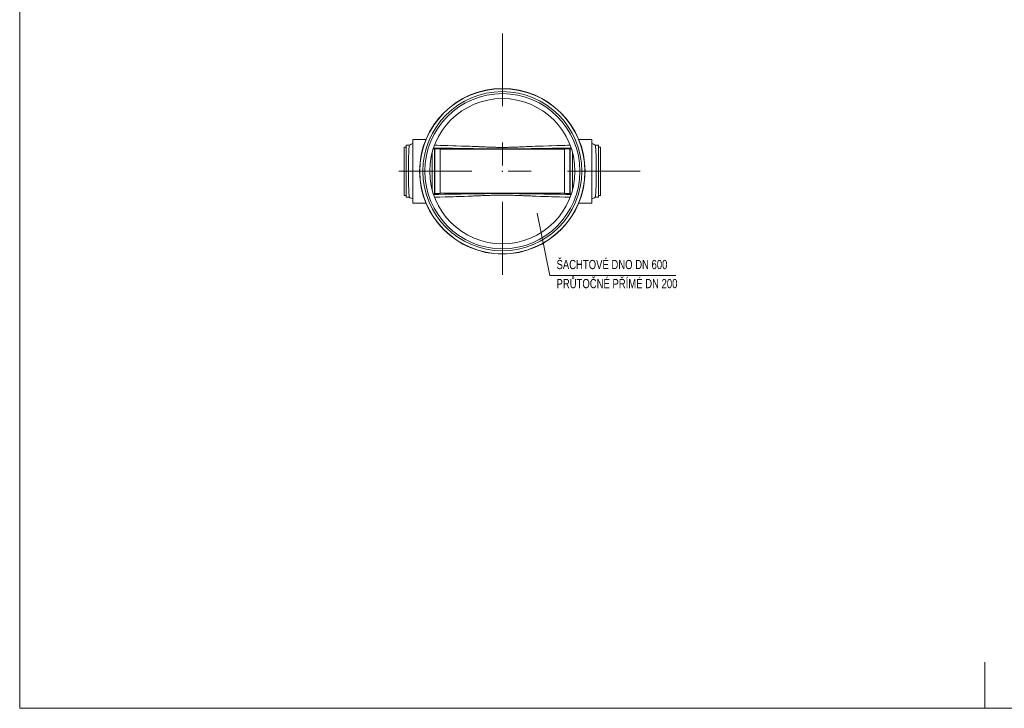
# Model space of a CAD drawing. Header units: metres. Extents: x -236.28 to -227.88, y -12.13 to -6.19.
# Tile 1 of 4: x -236.28 to -231.99, y -12.13 to -9.13. Entities that reach past the tile are written whole.
import ezdxf

# ---------------------------------------------------------------- set-up
doc = ezdxf.new("R2010")
doc.units = ezdxf.units.M
doc.header["$MEASUREMENT"] = 0
doc.linetypes.add('DGN Style 4', pattern=[0.633284, 0.316444, -0.158222, 0.000395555, -0.158222])
for name, color, linetype, lineweight in [('BOTTOM', 7, 'Continuous', 0), ('FLOOR', 7, 'Continuous', 0), ('KOTY', 7, 'Continuous', 0), ('RÁMEČEK', 7, 'Continuous', 0)]:
    doc.layers.add(name, color=color, linetype=linetype, lineweight=lineweight)
doc.styles.get("Standard").update_dxf_attribs({"font": 'txt.shx'})

msp = doc.modelspace()

# ---------------------------------------------------------------- linework, layer by layer
at = {"layer": 'BOTTOM', "linetype": 'DGN Style 4'}
for p, q in [((-234.1774, -9.1908), (-234.1774, -10.3898)), ((-233.5779, -9.7903), (-234.7769, -9.7903))]:
    msp.add_line(p, q, dxfattribs=at)
at = {"layer": 'FLOOR', "ltscale": 0.001}
for p, q in [((-234.5955, -9.6771), (-234.5964, -9.6849)), ((-234.5812, -9.6771), (-234.5955, -9.6771)), ((-234.5955, -9.6771), (-234.5955, -9.9035)), ((-234.5098, -9.6522), (-234.5667, -9.6522)), ((-234.5667, -9.9284), (-234.5667, -9.6522)), ((-233.7881, -9.6522), (-233.8449, -9.6522)), ((-233.7881, -9.6522), (-233.7881, -9.9284)), ((-233.7592, -9.6771), (-233.7736, -9.6771)), ((-233.7583, -9.6849), (-233.7592, -9.6771)), ((-233.7592, -9.9035), (-233.7592, -9.6771)), ((-234.5964, -9.6849), (-234.6044, -9.6849)), ((-234.6044, -9.6849), (-234.6044, -9.8957)), ((-234.5964, -9.6849), (-234.5964, -9.8957)), ((-234.4823, -9.8733), (-234.4823, -9.7073)), ((-234.4723, -9.6925), (-234.4723, -9.8881)), ((-234.4707, -9.6931), (-234.4707, -9.8875)), ((-234.4474, -9.6937), (-234.4474, -9.8868)), ((-233.9074, -9.6948), (-234.4474, -9.6948)), ((-233.9074, -9.8868), (-233.9074, -9.6937)), ((-233.8841, -9.8875), (-233.8841, -9.6931)), ((-233.8825, -9.8881), (-233.8825, -9.6925)), ((-233.8725, -9.7073), (-233.8725, -9.8733)), ((-233.7504, -9.6849), (-233.7583, -9.6849)), ((-233.7583, -9.8957), (-233.7583, -9.6849)), ((-233.7504, -9.8957), (-233.7504, -9.6849)), ((-234.1774, -9.7903), (-234.1799, -9.7903)), ((-234.1774, -9.7903), (-234.1774, -9.7878)), ((-234.1774, -9.7903), (-234.1774, -9.7928)), ((-234.1774, -9.7903), (-234.1749, -9.7903)), ((-234.6044, -9.8957), (-234.5964, -9.8957)), ((-234.5964, -9.8957), (-234.5955, -9.9035)), ((-233.9074, -9.8857), (-234.4474, -9.8857)), ((-233.7592, -9.9035), (-233.7583, -9.8957)), ((-233.7583, -9.8957), (-233.7504, -9.8957)), ((-234.5955, -9.9035), (-234.5812, -9.9035)), ((-234.5667, -9.9284), (-234.5098, -9.9284)), ((-233.8449, -9.9284), (-233.7881, -9.9284)), ((-233.7736, -9.9035), (-233.7592, -9.9035))]:
    msp.add_line(p, q, dxfattribs=at)
at = {"layer": 'FLOOR', "ltscale": 0.001, "flags": 128}
for points in [[(-234.5813, -9.6772), (-234.5814, -9.6773), (-234.5816, -9.6775), (-234.582, -9.6786), (-234.5824, -9.6806), (-234.5829, -9.6835), (-234.5832, -9.687), (-234.5836, -9.6913), (-234.584, -9.6963), (-234.5843, -9.702), (-234.5846, -9.7083), (-234.5849, -9.7152), (-234.5851, -9.7226), (-234.5854, -9.7306), (-234.5856, -9.7389), (-234.5857, -9.7475), (-234.5859, -9.7566), (-234.586, -9.7658), (-234.5861, -9.7752), (-234.5861, -9.7846), (-234.5861, -9.7943), (-234.5861, -9.8038), (-234.586, -9.8132), (-234.5859, -9.8224), (-234.5858, -9.8315), (-234.5856, -9.8402), (-234.5854, -9.8486), (-234.5852, -9.8565), (-234.5849, -9.8641), (-234.5847, -9.8711), (-234.5844, -9.8774), (-234.584, -9.8832), (-234.5837, -9.8884), (-234.5833, -9.8928), (-234.5829, -9.8965), (-234.5825, -9.8994), (-234.5821, -9.9016), (-234.5817, -9.903), (-234.5814, -9.9033), (-234.5813, -9.9034)], [(-233.8823, -9.6773), (-233.8939, -9.6776), (-233.9055, -9.6779), (-233.9288, -9.6785), (-233.9405, -9.6788), (-233.964, -9.6795), (-233.9757, -9.6799), (-233.9994, -9.6807), (-234.0113, -9.6811), (-234.0293, -9.6817), (-234.0353, -9.6819), (-234.0474, -9.6824), (-234.0535, -9.6826), (-234.0658, -9.6831), (-234.072, -9.6834), (-234.0813, -9.6837), (-234.0845, -9.6839), (-234.0908, -9.6841), (-234.0939, -9.6843), (-234.1034, -9.6847), (-234.1099, -9.6849), (-234.1228, -9.6855), (-234.1294, -9.6857), (-234.1395, -9.686), (-234.1428, -9.6861), (-234.148, -9.6863), (-234.1497, -9.6863), (-234.1531, -9.6864), (-234.1549, -9.6864), (-234.1601, -9.6865), (-234.1635, -9.6866), (-234.1705, -9.6867), (-234.1739, -9.6867), (-234.1809, -9.6867), (-234.1843, -9.6867), (-234.1912, -9.6866), (-234.1947, -9.6865), (-234.1999, -9.6864), (-234.2016, -9.6864), (-234.2051, -9.6863), (-234.2068, -9.6863), (-234.2119, -9.6861), (-234.2153, -9.686), (-234.2254, -9.6857), (-234.2319, -9.6855), (-234.2449, -9.6849), (-234.2513, -9.6847), (-234.2639, -9.6841), (-234.2702, -9.6839), (-234.2795, -9.6835), (-234.2826, -9.6834), (-234.2888, -9.6831), (-234.2919, -9.683), (-234.3011, -9.6826), (-234.3072, -9.6824), (-234.3193, -9.6819), (-234.3253, -9.6817), (-234.3433, -9.6811), (-234.3552, -9.6807), (-234.3789, -9.6799), (-234.3907, -9.6795), (-234.4142, -9.6788), (-234.4259, -9.6785), (-234.4492, -9.6779), (-234.4609, -9.6776), (-234.4725, -9.6773)], [(-233.7734, -9.9033), (-233.7733, -9.9033), (-233.7731, -9.9031), (-233.7727, -9.9019), (-233.7723, -9.8999), (-233.7719, -9.8971), (-233.7715, -9.8935), (-233.7711, -9.8892), (-233.7708, -9.8842), (-233.7704, -9.8785), (-233.7701, -9.8722), (-233.7699, -9.8654), (-233.7696, -9.8579), (-233.7694, -9.85), (-233.7692, -9.8417), (-233.769, -9.833), (-233.7689, -9.824), (-233.7688, -9.8148), (-233.7687, -9.8054), (-233.7687, -9.7959), (-233.7687, -9.7863), (-233.7687, -9.7768), (-233.7688, -9.7674), (-233.7688, -9.7582), (-233.769, -9.7491), (-233.7691, -9.7403), (-233.7693, -9.732), (-233.7696, -9.724), (-233.7698, -9.7165), (-233.7701, -9.7095), (-233.7704, -9.7031), (-233.7707, -9.6974), (-233.7711, -9.6922), (-233.7714, -9.6878), (-233.7718, -9.6841), (-233.7722, -9.6811), (-233.7726, -9.679), (-233.773, -9.6776), (-233.7733, -9.6773), (-233.7734, -9.6772)], [(-234.4778, -9.6922), (-234.4773, -9.6922), (-234.4768, -9.6922), (-234.476, -9.6922), (-234.4756, -9.6922), (-234.475, -9.6922), (-234.4749, -9.6922), (-234.4746, -9.6923), (-234.4744, -9.6923), (-234.474, -9.6923), (-234.4737, -9.6923), (-234.4733, -9.6923), (-234.4731, -9.6923), (-234.4728, -9.6924), (-234.4727, -9.6924), (-234.4724, -9.6924), (-234.4723, -9.6925), (-234.4723, -9.6925)], [(-234.4768, -9.6892), (-234.4651, -9.6895), (-234.4533, -9.6897), (-234.4297, -9.6901), (-234.4179, -9.6902), (-234.3942, -9.6906), (-234.3823, -9.6908), (-234.3583, -9.6912), (-234.3462, -9.6914), (-234.328, -9.6917), (-234.3219, -9.6918), (-234.3096, -9.6919), (-234.3034, -9.692), (-234.2909, -9.6922), (-234.2846, -9.6923), (-234.2719, -9.6924), (-234.2655, -9.6925), (-234.2526, -9.6927), (-234.2461, -9.6927), (-234.2329, -9.6928), (-234.2262, -9.6929), (-234.2159, -9.693), (-234.2125, -9.693), (-234.2072, -9.693), (-234.2055, -9.693), (-234.202, -9.693), (-234.2003, -9.693), (-234.1915, -9.6931), (-234.1845, -9.6931), (-234.1705, -9.6931), (-234.1635, -9.6931), (-234.1547, -9.693), (-234.153, -9.693), (-234.1495, -9.693), (-234.1477, -9.693), (-234.1425, -9.693), (-234.1391, -9.693), (-234.1289, -9.6929), (-234.1222, -9.6928), (-234.1089, -9.6927), (-234.1024, -9.6927), (-234.0894, -9.6925), (-234.083, -9.6924), (-234.0734, -9.6923), (-234.0703, -9.6923), (-234.064, -9.6922), (-234.0608, -9.6922), (-234.0515, -9.692), (-234.0453, -9.6919), (-234.0329, -9.6918), (-234.0268, -9.6917), (-234.0086, -9.6914), (-233.9965, -9.6912), (-233.9725, -9.6908), (-233.9606, -9.6906), (-233.9369, -9.6902), (-233.925, -9.6901), (-233.9015, -9.6897), (-233.8897, -9.6895), (-233.878, -9.6892)], [(-234.4707, -9.6931), (-234.4708, -9.6931), (-234.471, -9.6931), (-234.4712, -9.6931), (-234.4713, -9.6931), (-234.4716, -9.6931), (-234.4718, -9.6931), (-234.472, -9.693), (-234.4721, -9.693), (-234.4722, -9.693), (-234.4723, -9.693), (-234.4723, -9.693)], [(-233.8825, -9.693), (-233.8825, -9.693), (-233.8825, -9.693), (-233.8826, -9.693), (-233.8827, -9.693), (-233.883, -9.6931), (-233.8831, -9.6931), (-233.8834, -9.6931), (-233.8835, -9.6931), (-233.8838, -9.6931), (-233.8839, -9.6931), (-233.8841, -9.6931)], [(-233.8825, -9.6925), (-233.8825, -9.6925), (-233.8824, -9.6924), (-233.8821, -9.6924), (-233.8819, -9.6924), (-233.8816, -9.6923), (-233.8814, -9.6923), (-233.8808, -9.6923), (-233.8802, -9.6923), (-233.8794, -9.6922), (-233.8792, -9.6922), (-233.8788, -9.6922), (-233.8786, -9.6922), (-233.8779, -9.6922), (-233.8775, -9.6922), (-233.877, -9.6922)], [(-234.5246, -9.8855), (-234.5246, -9.8854), (-234.5246, -9.8853), (-234.5247, -9.885), (-234.5247, -9.8848), (-234.5249, -9.8843), (-234.525, -9.8838), (-234.5253, -9.8829), (-234.5253, -9.8826), (-234.5255, -9.8819), (-234.5256, -9.8816), (-234.5259, -9.8804), (-234.5261, -9.8796), (-234.5265, -9.8783), (-234.5266, -9.8778), (-234.5268, -9.8768), (-234.5269, -9.8763), (-234.5273, -9.8748), (-234.5276, -9.8737), (-234.528, -9.8721), (-234.5281, -9.8715), (-234.5284, -9.8704), (-234.5285, -9.8698), (-234.5289, -9.8681), (-234.5291, -9.8669), (-234.5294, -9.8657)], [(-234.4723, -9.8881), (-234.4723, -9.8881), (-234.4724, -9.8881), (-234.4727, -9.8882), (-234.4728, -9.8882), (-234.4731, -9.8882), (-234.4733, -9.8882), (-234.474, -9.8883), (-234.4745, -9.8883), (-234.4754, -9.8883), (-234.4756, -9.8883), (-234.476, -9.8884), (-234.4762, -9.8884), (-234.4768, -9.8884), (-234.4773, -9.8884), (-234.4778, -9.8884)], [(-233.878, -9.8913), (-233.8897, -9.8911), (-233.9015, -9.8909), (-233.925, -9.8905), (-233.9369, -9.8903), (-233.9606, -9.8899), (-233.9725, -9.8897), (-233.9965, -9.8893), (-234.0086, -9.8892), (-234.0268, -9.8889), (-234.0329, -9.8888), (-234.0453, -9.8886), (-234.0515, -9.8885), (-234.0608, -9.8884), (-234.064, -9.8884), (-234.0703, -9.8883), (-234.0734, -9.8882), (-234.083, -9.8881), (-234.0894, -9.888), (-234.1024, -9.8879), (-234.1089, -9.8878), (-234.1222, -9.8877), (-234.1289, -9.8877), (-234.1391, -9.8876), (-234.1425, -9.8876), (-234.1477, -9.8875), (-234.1495, -9.8875), (-234.153, -9.8875), (-234.1547, -9.8875), (-234.1635, -9.8875), (-234.1705, -9.8875), (-234.1845, -9.8875), (-234.1915, -9.8875), (-234.2003, -9.8875), (-234.202, -9.8875), (-234.2055, -9.8875), (-234.2072, -9.8876), (-234.2125, -9.8876), (-234.2159, -9.8876), (-234.2262, -9.8877), (-234.2329, -9.8877), (-234.2461, -9.8878), (-234.2526, -9.8879), (-234.2655, -9.888), (-234.2719, -9.8881), (-234.2846, -9.8883), (-234.2909, -9.8884), (-234.3034, -9.8885), (-234.3096, -9.8886), (-234.3219, -9.8888), (-234.328, -9.8889), (-234.3462, -9.8892), (-234.3583, -9.8893), (-234.3823, -9.8897), (-234.3942, -9.8899), (-234.4179, -9.8903), (-234.4297, -9.8905), (-234.4533, -9.8909), (-234.4651, -9.8911), (-234.4768, -9.8913)], [(-234.4725, -9.9033), (-234.4609, -9.903), (-234.4493, -9.9027), (-234.426, -9.902), (-234.4143, -9.9017), (-234.3908, -9.901), (-234.3791, -9.9007), (-234.3554, -9.8999), (-234.3436, -9.8995), (-234.3256, -9.8989), (-234.3196, -9.8986), (-234.3075, -9.8982), (-234.3014, -9.8979), (-234.2922, -9.8976), (-234.2891, -9.8975), (-234.2829, -9.8972), (-234.2798, -9.8971), (-234.2705, -9.8967), (-234.2643, -9.8964), (-234.2516, -9.8959), (-234.2452, -9.8956), (-234.2323, -9.8951), (-234.2257, -9.8949), (-234.2157, -9.8945), (-234.2123, -9.8944), (-234.2071, -9.8943), (-234.2054, -9.8942), (-234.202, -9.8942), (-234.2002, -9.8941), (-234.1951, -9.894), (-234.1916, -9.894), (-234.1847, -9.8939), (-234.1812, -9.8939), (-234.1743, -9.8939), (-234.1708, -9.8939), (-234.1639, -9.894), (-234.1604, -9.894), (-234.1552, -9.8941), (-234.1535, -9.8941), (-234.15, -9.8942), (-234.1483, -9.8943), (-234.1432, -9.8944), (-234.1398, -9.8945), (-234.1298, -9.8948), (-234.1232, -9.8951), (-234.1102, -9.8956), (-234.1038, -9.8959), (-234.0943, -9.8963), (-234.0911, -9.8964), (-234.0848, -9.8967), (-234.0817, -9.8968), (-234.0723, -9.8972), (-234.0661, -9.8974), (-234.0539, -9.8979), (-234.0478, -9.8982), (-234.0356, -9.8986), (-234.0296, -9.8988), (-234.0116, -9.8995), (-233.9997, -9.8999), (-233.9759, -9.9007), (-233.9641, -9.901), (-233.9406, -9.9017), (-233.9289, -9.902), (-233.9056, -9.9027), (-233.8939, -9.903), (-233.8823, -9.9033)], [(-234.4723, -9.8876), (-234.4723, -9.8876), (-234.4722, -9.8875), (-234.4721, -9.8875), (-234.472, -9.8875), (-234.4718, -9.8875), (-234.4716, -9.8875), (-234.4713, -9.8875), (-234.4712, -9.8875), (-234.471, -9.8875), (-234.4708, -9.8875), (-234.4707, -9.8875)], [(-233.8841, -9.8875), (-233.8839, -9.8875), (-233.8838, -9.8875), (-233.8835, -9.8875), (-233.8834, -9.8875), (-233.8831, -9.8875), (-233.883, -9.8875), (-233.8827, -9.8875), (-233.8826, -9.8875), (-233.8825, -9.8875), (-233.8825, -9.8876), (-233.8825, -9.8876)], [(-233.877, -9.8884), (-233.8775, -9.8884), (-233.8779, -9.8884), (-233.8788, -9.8884), (-233.8792, -9.8883), (-233.8797, -9.8883), (-233.8799, -9.8883), (-233.8802, -9.8883), (-233.8803, -9.8883), (-233.8808, -9.8883), (-233.881, -9.8883), (-233.8814, -9.8882), (-233.8816, -9.8882), (-233.8819, -9.8882), (-233.8821, -9.8882), (-233.8824, -9.8881), (-233.8825, -9.8881), (-233.8825, -9.8881)]]:
    msp.add_lwpolyline(points, dxfattribs=at)
at = {"layer": 'FLOOR', "ltscale": 0.001}
for radius in [0.36, 0.359, 0.3462, 0.3375, 0.316]:
    msp.add_circle((-234.1774, -9.7903), radius, dxfattribs=at)
for centre, radius, start, end in [((-234.5146, -9.7903), 0.1313, 113.3689, 120.5519), ((-233.8402, -9.7903), 0.1313, 59.4587, 66.6311), ((-234.4857, -10.6769), 0.9839, 87.7647, 89.1213), ((-233.869, -10.6769), 0.9839, 90.8787, 92.2353), ((-234.4857, -8.9037), 0.9839, 270.8787, 272.2353), ((-233.869, -8.9037), 0.9839, 267.7647, 269.1213), ((-234.5146, -9.7903), 0.1313, 239.4583, 246.6311), ((-233.8402, -9.7903), 0.1313, 293.3689, 300.5513)]:
    msp.add_arc(centre, radius, start, end, dxfattribs=at)
at = {"layer": 'KOTY', "linetype": 'Continuous'}
for q in [(-234.0256, -9.9732), (-233.4224, -10.2431)]:
    msp.add_line((-233.9712, -10.2431), q, dxfattribs=at)
at = {"layer": 'RÁMEČEK'}
msp.add_line((-232.0774, -12.1256), (-232.0774, -11.9256), dxfattribs=at)
at = {"layer": 'RÁMEČEK', "flags": 128}
msp.add_lwpolyline([(-236.2774, -12.1256), (-227.8774, -12.1256), (-227.8774, -6.1856), (-236.2774, -6.1856)], close=True, dxfattribs=at)

# ---------------------------------------------------------------- texts
at = {"color": 7, "linetype": 'Continuous', "char_height": 0.04, "width": 3.146924, "attachment_point": 1}
for s, insert in [('\\fArial|b0|i0|c238238|p39;\\H1x;\\W0.74;ŠACHTOVÉ DNO DN 600', (-233.9417, -10.1759)), ('\\fArial|b0|i0|c238238|p39;\\H1x;\\W0.74;PRŮTOČNÉ PŘÍMÉ DN 200', (-233.9417, -10.2588))]:
    msp.add_mtext(s, dxfattribs=dict(at, insert=insert))

doc.saveas('drawing.dxf')
